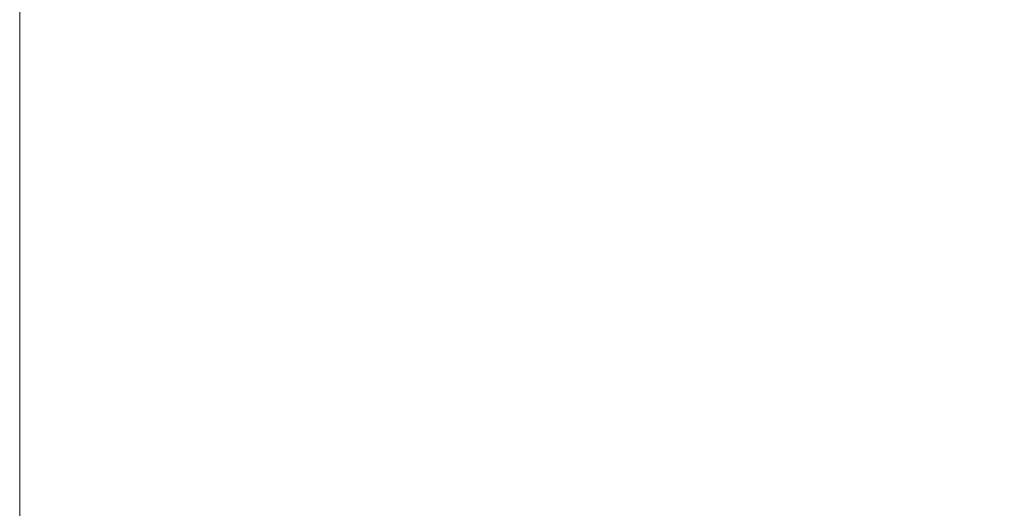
# Model space of a CAD drawing. Header units: millimetres. Extents: x 103078 to 25259364, y -3207472 to 1158446.
# Tile 28 of 40: x 13565378 to 13566268, y 1040548 to 1040989. Entities that reach past the tile are written whole.
import ezdxf
from ezdxf import colors
from ezdxf.entities.mleader import LeaderData, LeaderLine
from ezdxf.math import Vec2, Vec3

# ---------------------------------------------------------------- set-up
doc = ezdxf.new("R2010")
doc.units = ezdxf.units.MM
doc.header["$LTSCALE"] = 60
doc.header["$MEASUREMENT"] = 0

msp = doc.modelspace()

# ---------------------------------------------------------------- linework, layer by layer
at = {"color": 7, "linetype": 'Continuous', "lineweight": 9, "ltscale": 2}
msp.add_line((13565377.99, 1037621.81), (13565377.99, 1045105.91), dxfattribs=at)

# ---------------------------------------------------------------- leaders
ml = msp.add_multileader_mtext('Standard', dxfattribs=at)
ml.set_content('{\\fTimes New Roman|b0|i0|c0|p18;\\C256;End Bearing Pile Socketed into Rock for Minimum 2 Meters.}', color=7)
ml.set_leader_properties()
ml.build(insert=Vec2(0, 0))
ml.multileader.update_dxf_attribs({"text_right_attachment_type": 6, "dogleg_length": 0.36, "arrow_head_size": 500})
ctx = ml.context
ctx.base_point, ctx.char_height, ctx.arrow_head_size, ctx.landing_gap_size, ctx.plane_origin = Vec3(13567398.38, 1040766.04), 600, 500, 0.09, Vec3(13565794.49, 1039640.09)
ctx.right_attachment, ctx.text_align_type = 6, 1
notes = []
notes.append((ctx, [(0, (1, 1, 0), (13567398.02, 1040766.04), (1, 0), 0.36, [(0, [(13565794.49, 1037777.09)], 0, [])])]))
ctx.mtext.insert, ctx.mtext.width, ctx.mtext.defined_height, ctx.mtext.alignment, ctx.mtext.flow_direction = Vec3(13571470.21, 1041072.1), 9320.6861, 6836.34, 2, 5
for ctx, leaders in notes:
    for number, flags, end, landing, length, lines in leaders:
        leader = LeaderData()
        leader.index, (leader.has_last_leader_line, leader.has_dogleg_vector, leader.attachment_direction) = number, flags
        leader.last_leader_point, leader.dogleg_vector, leader.dogleg_length = Vec3(end), Vec3(landing), length
        for number, points, colour, breaks in lines:
            line = LeaderLine()
            line.index, line.vertices, line.color, line.breaks = number, Vec3.list(points), colors.encode_raw_color(colour), breaks
            leader.lines.append(line)
        ctx.leaders.append(leader)

doc.saveas('drawing.dxf')
